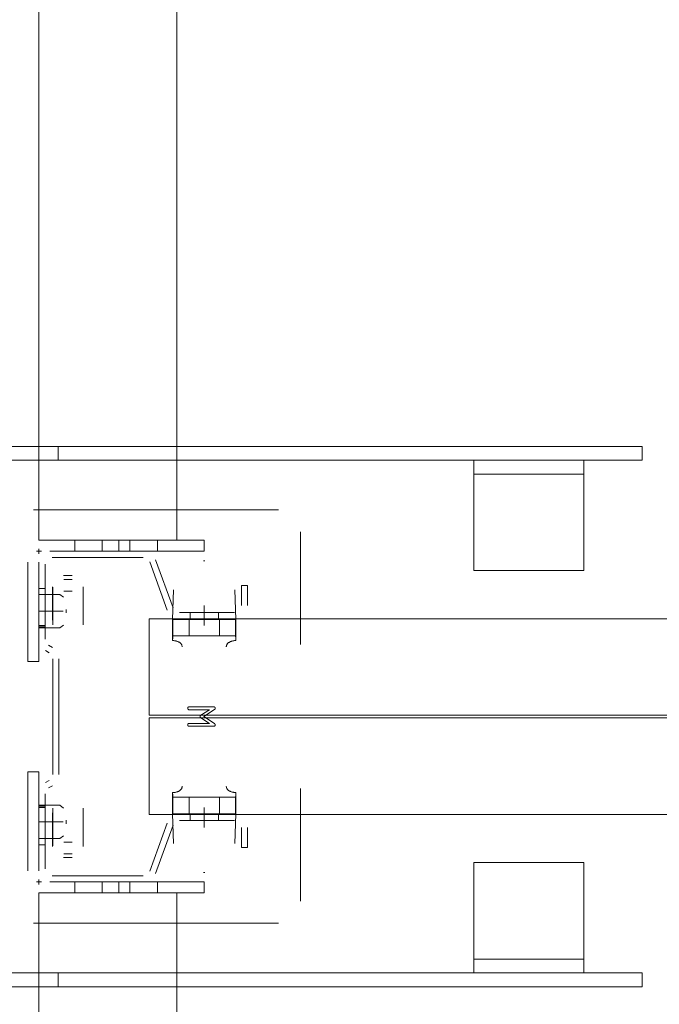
# Model space of a CAD drawing. Header units: millimetres. Extents: x -12989 to 357906, y -50379 to 30884.
# Tile 202 of 256: x 18101 to 18333, y 8487 to 8844. Entities that reach past the tile are written whole.
import ezdxf

# ---------------------------------------------------------------- set-up
doc = ezdxf.new("R2010")
doc.units = ezdxf.units.MM
doc.header["$MEASUREMENT"] = 0
doc.linetypes.add('MITTE2', pattern=[112.5, 75, -12.5, 12.5, -12.5])
doc.layers.add('Nowe_A_WYM_ZEWNETRZNE', color=7, linetype='Continuous')
for name, color, linetype, lineweight in [('Nowe_A_WYM_ZEWNETRZNE_Nr_pióra__1', 7, 'Continuous', 13), ('Nowe_A_WYM_ZEWNETRZNE_Nr_pióra__45', 7, 'Continuous', 15), ('Nowe_A_WYM_ZEWNETRZNE_Nr_pióra__85', 7, 'Continuous', 13), ('Nowe_REGAŁY_Nr_pióra__18', 9, 'Continuous', 13)]:
    doc.layers.add(name, color=color, linetype=linetype, lineweight=lineweight)
doc.styles.add('STYL_AUTOMATYCZNY_3', font='arial.ttf')
doc.dimstyles.new('STYL_AUTOMATYCZNY__1', dxfattribs={"dimtxt": 139.999998, "dimasz": 71.25, "dimexe": 0.18, "dimexo": 0.0625, "dimgap": 0, "dimtad": 1, "dimtih": 1, "dimtoh": 1, "dimdec": 0, "dimlfac": 0.1, "dimzin": 0, "dimdsep": 46, "dimtxsty": 'STYL_AUTOMATYCZNY_3', "dimblk": 'ARROWHEAD_6', "dimblk1": 'ARROWHEAD_6', "dimblk2": 'ARROWHEAD_6', "dimcen": 0.09, "dimse1": 1, "dimse2": 1, "dimclrd": 7, "dimclre": 7, "dimclrt": 7, "dimadec": 0, "dimazin": 0, "dimtfac": 1, "dimtdec": 4, "dimtmove": 0, "dimatfit": 3, "dimfxl": 0, "dimtolj": 1, "dimtzin": 0, "dimarcsym": 0})
doc.dimstyles.new('STYL_AUTOMATYCZNY__2', dxfattribs={"dimtxt": 139.999998, "dimasz": 71.25, "dimexe": 0.18, "dimexo": 0.0625, "dimgap": 0, "dimtad": 1, "dimdec": 0, "dimlfac": 0.1, "dimzin": 0, "dimdsep": 46, "dimtxsty": 'STYL_AUTOMATYCZNY_3', "dimblk": 'ARROWHEAD_6', "dimblk1": 'ARROWHEAD_6', "dimblk2": 'ARROWHEAD_6', "dimcen": 0.09, "dimse1": 1, "dimse2": 1, "dimclrd": 7, "dimclre": 7, "dimclrt": 7, "dimadec": 0, "dimazin": 0, "dimtfac": 1, "dimtdec": 4, "dimtmove": 0, "dimatfit": 3, "dimfxl": 0, "dimtolj": 1, "dimtzin": 0, "dimarcsym": 0})

# ---------------------------------------------------------------- blocks, each defined once
blk = doc.blocks.new('*D264')
at = {"layer": 'Nowe_A_WYM_ZEWNETRZNE_Nr_pióra__45', "color": 7, "linetype": 'Continuous', "lineweight": 15}
for p, q in [((5753.24, 15842.65), (5678.24, 15767.65)), ((36387.5, 15842.65), (36312.5, 15767.65))]:
    blk.add_line(p, q, dxfattribs=at)
at = {"layer": 'Nowe_A_WYM_ZEWNETRZNE_Nr_pióra__85', "color": 7, "linetype": 'Continuous', "lineweight": 13}
for p, q in [((5715.74, 15734.83), (5715.74, 15875.46)), ((36350, 15734.83), (36350, 15875.46)), ((5715.74, 15805.15), (36350, 15805.15))]:
    blk.add_line(p, q, dxfattribs=at)
at = {"layer": 'Nowe_A_WYM_ZEWNETRZNE_Nr_pióra__1', "color": 7, "lineweight": 13, "char_height": 140, "attachment_point": 7, "style": 'STYL_AUTOMATYCZNY_3'}
for s, insert in [('\\A1;{\\pql;\\fArial|b0|i0|c238|p0;\\W1.000000;3\xa0063}', (20685.85, 15833.15)), ('\\A1;{\\pql;\\fArial|b0|i0|c238|p0;\\W1.000000;15}', (36098.94, 15833.15))]:
    blk.add_mtext(s, dxfattribs=dict(at, insert=insert))
blk = doc.blocks.new('ARROWHEAD_6')
at = {"color": 0, "linetype": 'Continuous', "lineweight": 0}
for p, q in [((-0.5, -0.5), (0.5, 0.5)), ((0, 0), (-1, 0))]:
    blk.add_line(p, q, dxfattribs=at)
blk = doc.blocks.new('*D284')
at = {"layer": 'Nowe_A_WYM_ZEWNETRZNE_Nr_pióra__45', "color": 7, "linetype": 'Continuous', "lineweight": 15}
for p, q in [((5753.24, 13180.29), (5678.24, 13105.29)), ((36387.5, 13180.29), (36312.5, 13105.29))]:
    blk.add_line(p, q, dxfattribs=at)
at = {"layer": 'Nowe_A_WYM_ZEWNETRZNE_Nr_pióra__85', "color": 7, "linetype": 'Continuous', "lineweight": 13}
for p, q in [((5715.74, 13072.47), (5715.74, 13213.1)), ((36350, 13072.47), (36350, 13213.1)), ((5715.74, 13142.79), (36350, 13142.79))]:
    blk.add_line(p, q, dxfattribs=at)
at = {"layer": 'Nowe_A_WYM_ZEWNETRZNE_Nr_pióra__1', "color": 7, "lineweight": 13, "char_height": 140, "attachment_point": 7, "style": 'STYL_AUTOMATYCZNY_3'}
for s, insert in [('\\A1;{\\pql;\\fArial|b0|i0|c238|p0;\\W1.000000;3\xa0063}', (20685.85, 13170.79)), ('\\A1;{\\pql;\\fArial|b0|i0|c238|p0;\\W1.000000;15}', (36098.94, 13170.79))]:
    blk.add_mtext(s, dxfattribs=dict(at, insert=insert))
blk = doc.blocks.new('*D308')
at = {"layer": 'Nowe_A_WYM_ZEWNETRZNE_Nr_pióra__45', "color": 7, "linetype": 'Continuous', "lineweight": 15}
for p, q in [((37171.6, 187.5), (37246.6, 112.5)), ((37171.6, 37.5), (37246.6, -37.5))]:
    blk.add_line(p, q, dxfattribs=at)
at = {"layer": 'Nowe_A_WYM_ZEWNETRZNE_Nr_pióra__85', "color": 7, "linetype": 'Continuous', "lineweight": 13}
for p, q in [((37209.1, 150), (37209.1, 14850)), ((37279.42, 150), (37138.79, 150)), ((37209.1, 0), (37209.1, 150)), ((37279.42, 0), (37138.79, 0)), ((37209.1, -56.25), (37209.1, 0))]:
    blk.add_line(p, q, dxfattribs=at)
at = {"layer": 'Nowe_A_WYM_ZEWNETRZNE_Nr_pióra__1', "color": 7, "lineweight": 13, "insert": (37181.1, -251.06), "char_height": 140, "attachment_point": 7, "rotation": 90, "style": 'STYL_AUTOMATYCZNY_3'}
blk.add_mtext('\\A1;{\\pql;\\fArial|b0|i0|c238|p0;\\W1.000000;15}', dxfattribs=at)
blk = doc.blocks.new('*D310')
at = {"layer": 'Nowe_A_WYM_ZEWNETRZNE_Nr_pióra__45', "color": 7, "linetype": 'Continuous', "lineweight": 15}
for p, q in [((37171.6, 14887.5), (37246.6, 14812.5)), ((37171.6, 187.5), (37246.6, 112.5))]:
    blk.add_line(p, q, dxfattribs=at)
at = {"layer": 'Nowe_A_WYM_ZEWNETRZNE_Nr_pióra__85', "color": 7, "linetype": 'Continuous', "lineweight": 13}
for p, q in [((37209.1, 150), (37209.1, 14850)), ((37279.42, 150), (37138.79, 150)), ((37209.1, 0), (37209.1, 150))]:
    blk.add_line(p, q, dxfattribs=at)
at = {"layer": 'Nowe_A_WYM_ZEWNETRZNE_Nr_pióra__1', "color": 7, "lineweight": 13, "char_height": 140, "attachment_point": 7, "rotation": 90, "style": 'STYL_AUTOMATYCZNY_3'}
for s, insert in [('\\A1;{\\pql;\\fArial|b0|i0|c238|p0;\\W1.000000;15}', (37181.1, 14598.94)), ('\\A1;{\\pql;\\fArial|b0|i0|c238|p0;\\W1.000000;1\xa0470}', (37181.1, 7152.98))]:
    blk.add_mtext(s, dxfattribs=dict(at, insert=insert))
blk = doc.blocks.new('*D311')
at = {"layer": 'Nowe_A_WYM_ZEWNETRZNE_Nr_pióra__45', "color": 7, "linetype": 'Continuous', "lineweight": 15}
blk.add_line((37171.6, 14887.5), (37246.6, 14812.5), dxfattribs=at)
at = {"layer": 'Nowe_A_WYM_ZEWNETRZNE_Nr_pióra__85', "color": 7, "linetype": 'Continuous', "lineweight": 13}
blk.add_line((37209.1, 150), (37209.1, 14850), dxfattribs=at)
blk = doc.blocks.new('*D312')
at = {"layer": 'Nowe_A_WYM_ZEWNETRZNE_Nr_pióra__45', "color": 7, "linetype": 'Continuous', "lineweight": 15}
for p, q in [((37246.6, 14962.5), (37171.6, 15037.5)), ((37171.6, 14887.5), (37246.6, 14812.5))]:
    blk.add_line(p, q, dxfattribs=at)
at = {"layer": 'Nowe_A_WYM_ZEWNETRZNE_Nr_pióra__85', "color": 7, "linetype": 'Continuous', "lineweight": 13}
for p, q in [((37209.1, 15000), (37209.1, 15056.25)), ((37279.42, 15000), (37138.79, 15000)), ((37209.1, 14850), (37209.1, 15000)), ((37279.42, 14850), (37138.79, 14850)), ((37209.1, 150), (37209.1, 14850))]:
    blk.add_line(p, q, dxfattribs=at)

msp = doc.modelspace()

# ---------------------------------------------------------------- linework, layer by layer
at = {"layer": 'Nowe_REGAŁY_Nr_pióra__18', "color": 9, "linetype": 'Continuous', "lineweight": 13}
for p, q in [((18108, 8654.99), (18108, 11346.99)), ((18158, 8654.99), (18158, 11346.99)), ((18061, 8688.99), (18327.02, 8688.99)), ((18115.02, 8688.99), (18115.02, 8683.99)), ((18327.02, 8683.99), (18327.02, 8688.99)), ((18061, 8683.99), (18327.02, 8683.99)), ((18265.82, 8681.99), (18265.82, 8683.99)), ((18265.82, 8681.99), (18265.82, 8678.99)), ((18305.82, 8683.99), (18305.82, 8681.99)), ((18305.82, 8678.99), (18305.82, 8681.99)), ((18305.82, 8678.99), (18265.82, 8678.99)), ((18265.82, 8672.99), (18265.82, 8678.99)), ((18305.82, 8678.99), (18305.82, 8672.99)), ((18265.82, 8646.99), (18265.82, 8672.99)), ((18305.82, 8672.99), (18305.82, 8646.99)), ((18195, 8665.99), (18106, 8665.99)), ((18195, 8665.99), (18106, 8665.99)), ((18203, 8617.14), (18203, 8657.99)), ((18203, 8617.14), (18203, 8657.99)), ((18108, 8654.99), (18168, 8654.99)), ((18121, 8650.99), (18121, 8654.99)), ((18131, 8650.99), (18131, 8654.99)), ((18137, 8650.99), (18137, 8654.99)), ((18141, 8650.99), (18141, 8654.99)), ((18151, 8650.99), (18151, 8654.99)), ((18168, 8650.99), (18168, 8654.99)), ((18107.1, 8650.99), (18108.9, 8650.99)), ((18107.1, 8650.99), (18108.9, 8650.99)), ((18108, 8650.09), (18108, 8651.89)), ((18108, 8650.09), (18108, 8651.89)), ((18168, 8650.99), (18112, 8650.99)), ((18145.87, 8650.99), (18112.75, 8650.99)), ((18145.87, 8650.99), (18112.75, 8650.99)), ((18112.75, 8648.74), (18145.87, 8648.74)), ((18112.75, 8648.74), (18145.87, 8648.74)), ((18104, 8610.99), (18104, 8646.99)), ((18108, 8646.99), (18108, 8610.99)), ((18108, 8646.24), (18108, 8619.03)), ((18108, 8646.24), (18108, 8619.03)), ((18110.25, 8619.03), (18110.25, 8646.24)), ((18110.25, 8619.03), (18110.25, 8646.24)), ((18148.22, 8647.09), (18154.59, 8629.61)), ((18148.22, 8647.09), (18154.59, 8629.61)), ((18156.7, 8630.38), (18150.34, 8647.86)), ((18156.7, 8630.38), (18150.34, 8647.86)), ((18168.23, 8647.54), (18167.77, 8647.54)), ((18168.23, 8647.54), (18167.77, 8647.54)), ((18265.82, 8646.99), (18265.82, 8643.99)), ((18305.82, 8643.99), (18305.82, 8646.99)), ((18120.1, 8642.11), (18116.9, 8642.11)), ((18120.1, 8642.11), (18116.9, 8642.11)), ((18305.82, 8643.99), (18265.82, 8643.99)), ((18112.9, 8638.11), (18112.9, 8625.91)), ((18112.9, 8638.11), (18112.9, 8625.91)), ((18113, 8633.67), (18113, 8637.91)), ((18113, 8633.67), (18113, 8637.91)), ((18120, 8640.74), (18117, 8640.74)), ((18120, 8640.74), (18117, 8640.74)), ((18124, 8637.91), (18124, 8633.67)), ((18124, 8637.91), (18124, 8633.67)), ((18124.1, 8625.91), (18124.1, 8638.11)), ((18124.1, 8625.91), (18124.1, 8638.11)), ((18181.5, 8638.49), (18181.5, 8631.24)), ((18183.75, 8638.49), (18181.5, 8638.49)), ((18181.5, 8638.49), (18181.5, 8631.24)), ((18183.75, 8638.49), (18181.5, 8638.49)), ((18183.75, 8631.24), (18183.75, 8638.49)), ((18183.75, 8631.24), (18183.75, 8638.49)), ((18110.25, 8637.49), (18108, 8637.49)), ((18110.25, 8637.49), (18108, 8637.49)), ((18108, 8635.29), (18115.55, 8635.29)), ((18116.92, 8634.3), (18115.55, 8635.29)), ((18120, 8636.5), (18117, 8636.5)), ((18120, 8636.5), (18117, 8636.5)), ((18156.88, 8637.02), (18156.5, 8626.25)), ((18156.88, 8637.02), (18156.5, 8626.25)), ((18179.5, 8626.25), (18179.12, 8637.02)), ((18179.5, 8626.25), (18179.12, 8637.02)), ((18113, 8633.67), (18113, 8627.09)), ((18113, 8633.67), (18113, 8627.09)), ((18124, 8627.09), (18124, 8633.67)), ((18124, 8627.09), (18124, 8633.67)), ((18107.97, 8629.24), (18116.82, 8629.24)), ((18117.87, 8629.88), (18117.87, 8628.6)), ((18179, 8628.74), (18159.05, 8628.74)), ((18179, 8628.74), (18159.05, 8628.74)), ((18162.85, 8626.49), (18162.85, 8628.74)), ((18162.85, 8626.49), (18162.85, 8628.74)), ((18173.15, 8626.49), (18173.15, 8628.74)), ((18173.15, 8626.49), (18173.15, 8628.74)), ((18108, 8623.99), (18110.25, 8623.99)), ((18108, 8623.99), (18110.25, 8623.99)), ((18112.9, 8625.91), (18112.99, 8625.91)), ((18112.9, 8625.91), (18112.99, 8625.91)), ((18112.99, 8625.91), (18112.99, 8624.25)), ((18112.99, 8625.91), (18112.99, 8624.25)), ((18112.99, 8624.25), (18113, 8624.25)), ((18112.99, 8624.25), (18113, 8624.25)), ((18113, 8624.26), (18113, 8627.09)), ((18113, 8624.26), (18113, 8627.09)), ((18115.55, 8623.19), (18116.92, 8624.18)), ((18124, 8624.26), (18124, 8627.09)), ((18124, 8624.26), (18124, 8627.09)), ((18124, 8624.26), (18124, 8624.25)), ((18124, 8624.26), (18124, 8624.25)), ((18124, 8624.25), (18124.01, 8624.25)), ((18124, 8624.25), (18124.01, 8624.25)), ((18124.01, 8624.25), (18124.01, 8625.91)), ((18124.01, 8625.91), (18124.1, 8625.91)), ((18124.01, 8624.25), (18124.01, 8625.91)), ((18124.01, 8625.91), (18124.1, 8625.91)), ((18156.5, 8626.25), (18156.49, 8626.25)), ((18156.49, 8626.25), (18156.49, 8619.75)), ((18156.5, 8626.25), (18156.49, 8626.25)), ((18156.49, 8626.25), (18156.49, 8619.75)), ((18156.64, 8626.25), (18156.64, 8620.45)), ((18156.64, 8626.25), (18157.05, 8626.25)), ((18156.64, 8626.25), (18156.64, 8620.45)), ((18156.64, 8626.25), (18157.05, 8626.25)), ((18167.94, 8626.25), (18157.05, 8626.25)), ((18167.94, 8626.25), (18157.05, 8626.25)), ((18159.05, 8626.49), (18179, 8626.49)), ((18159.05, 8626.49), (18179, 8626.49)), ((18162.5, 8626.25), (18162.5, 8620.25)), ((18162.5, 8626.25), (18162.5, 8620.25)), ((18167.94, 8626.25), (18168.06, 8626.25)), ((18167.94, 8626.25), (18168.06, 8626.25)), ((18178.95, 8626.25), (18168.06, 8626.25)), ((18178.95, 8626.25), (18168.06, 8626.25)), ((18173.5, 8626.25), (18173.5, 8620.25)), ((18173.5, 8626.25), (18173.5, 8620.25)), ((18178.95, 8626.25), (18179.36, 8626.25)), ((18178.95, 8626.25), (18179.36, 8626.25)), ((18179.36, 8620.45), (18179.36, 8626.25)), ((18179.36, 8620.45), (18179.36, 8626.25)), ((18179.51, 8626.25), (18179.5, 8626.25)), ((18179.51, 8626.25), (18179.5, 8626.25)), ((18179.51, 8619.74), (18179.51, 8626.25)), ((18179.51, 8619.74), (18179.51, 8626.25)), ((18108, 8623.49), (18110.25, 8623.49)), ((18108, 8623.49), (18110.25, 8623.49)), ((18108, 8623.19), (18115.55, 8623.19)), ((18156.53, 8618.56), (18156.53, 8622.02)), ((18156.53, 8618.56), (18156.53, 8622.02)), ((18156.64, 8620.25), (18157.05, 8620.25)), ((18156.64, 8620.25), (18157.05, 8620.25)), ((18157.05, 8620.25), (18167.94, 8620.25)), ((18157.05, 8620.25), (18167.94, 8620.25)), ((18167.94, 8620.25), (18168.06, 8620.25)), ((18167.94, 8620.25), (18168.06, 8620.25)), ((18168.06, 8620.25), (18178.95, 8620.25)), ((18168.06, 8620.25), (18178.95, 8620.25)), ((18178.95, 8620.25), (18179.36, 8620.25)), ((18178.95, 8620.25), (18179.36, 8620.25)), ((18179.47, 8622.01), (18179.47, 8618.55)), ((18179.47, 8622.01), (18179.47, 8618.55)), ((18112.88, 8616.07), (18111.5, 8616.87)), ((18112.88, 8616.07), (18111.5, 8616.87)), ((18110.38, 8614.92), (18111.75, 8614.12)), ((18110.38, 8614.92), (18111.75, 8614.12)), ((18104, 8610.99), (18108, 8610.99)), ((18113, 8611.96), (18113, 8570.02)), ((18113, 8611.96), (18113, 8570.02)), ((18115.25, 8570.02), (18115.25, 8611.96)), ((18115.25, 8570.02), (18115.25, 8611.96)), ((18171.5, 8594.49), (18162.5, 8594.49)), ((18171.5, 8594.49), (18162.5, 8594.49)), ((18162.5, 8593.48), (18169.86, 8593.48)), ((18162.5, 8593.48), (18169.86, 8593.48)), ((18169.86, 8593.48), (18166.81, 8591.45)), ((18169.86, 8593.48), (18166.81, 8591.45)), ((18167.91, 8590.99), (18171.78, 8593.56)), ((18167.91, 8590.99), (18171.78, 8593.56)), ((18169.86, 8588.49), (18162.5, 8588.49)), ((18169.86, 8588.49), (18162.5, 8588.49)), ((18166.81, 8590.52), (18169.86, 8588.49)), ((18166.81, 8590.52), (18169.86, 8588.49)), ((18171.75, 8588.43), (18167.91, 8590.99)), ((18171.75, 8588.43), (18167.91, 8590.99)), ((18162.5, 8587.49), (18171.5, 8587.49)), ((18162.5, 8587.49), (18171.5, 8587.49)), ((18104, 8570.99), (18108, 8570.99)), ((18104, 8570.99), (18104, 8534.99)), ((18108, 8534.99), (18108, 8570.99)), ((18111.75, 8567.85), (18110.38, 8567.06)), ((18111.75, 8567.85), (18110.38, 8567.06)), ((18108, 8562.95), (18108, 8535.74)), ((18108, 8562.95), (18108, 8535.74)), ((18110.25, 8535.74), (18110.25, 8562.95)), ((18110.25, 8535.74), (18110.25, 8562.95)), ((18111.5, 8565.11), (18112.88, 8565.91)), ((18111.5, 8565.11), (18112.88, 8565.91)), ((18156.53, 8559.96), (18156.53, 8563.42)), ((18156.53, 8559.96), (18156.53, 8563.42)), ((18203, 8523.99), (18203, 8564.84)), ((18203, 8523.99), (18203, 8564.84)), ((18156.49, 8562.23), (18156.49, 8555.73)), ((18156.49, 8562.23), (18156.49, 8555.73)), ((18156.64, 8561.73), (18157.05, 8561.73)), ((18156.64, 8561.73), (18157.05, 8561.73)), ((18156.64, 8561.53), (18156.64, 8555.73)), ((18156.64, 8561.53), (18156.64, 8555.73)), ((18167.94, 8561.73), (18157.05, 8561.73)), ((18167.94, 8561.73), (18157.05, 8561.73)), ((18162.5, 8555.73), (18162.5, 8561.73)), ((18162.5, 8555.73), (18162.5, 8561.73)), ((18167.94, 8561.73), (18168.06, 8561.73)), ((18167.94, 8561.73), (18168.06, 8561.73)), ((18178.95, 8561.73), (18168.06, 8561.73)), ((18178.95, 8561.73), (18168.06, 8561.73)), ((18173.5, 8555.73), (18173.5, 8561.73)), ((18173.5, 8555.73), (18173.5, 8561.73)), ((18178.95, 8561.73), (18179.36, 8561.73)), ((18178.95, 8561.73), (18179.36, 8561.73)), ((18179.36, 8561.73), (18179.36, 8555.73)), ((18179.36, 8561.73), (18179.36, 8555.73)), ((18179.51, 8555.73), (18179.51, 8562.24)), ((18179.51, 8555.73), (18179.51, 8562.24)), ((18108, 8558.79), (18115.55, 8558.79)), ((18110.25, 8558.49), (18108, 8558.49)), ((18110.25, 8558.49), (18108, 8558.49)), ((18110.25, 8557.99), (18108, 8557.99)), ((18110.25, 8557.99), (18108, 8557.99)), ((18112.99, 8556.06), (18112.9, 8556.06)), ((18112.9, 8556.06), (18112.9, 8543.86)), ((18112.99, 8556.06), (18112.9, 8556.06)), ((18112.9, 8556.06), (18112.9, 8543.86)), ((18112.99, 8557.73), (18112.99, 8556.06)), ((18113, 8557.73), (18112.99, 8557.73)), ((18112.99, 8557.73), (18112.99, 8556.06)), ((18113, 8557.73), (18112.99, 8557.73)), ((18113, 8557.72), (18113, 8557.73)), ((18113, 8557.72), (18113, 8557.73)), ((18113, 8557.72), (18113, 8554.89)), ((18113, 8557.72), (18113, 8554.89)), ((18115.55, 8558.79), (18116.92, 8557.8)), ((18124.01, 8557.73), (18124, 8557.73)), ((18124, 8557.73), (18124, 8557.72)), ((18124.01, 8557.73), (18124, 8557.73)), ((18124, 8557.73), (18124, 8557.72)), ((18124, 8557.72), (18124, 8554.89)), ((18124, 8557.72), (18124, 8554.89)), ((18124.01, 8556.06), (18124.01, 8557.73)), ((18124.01, 8556.06), (18124.01, 8557.73)), ((18124.1, 8556.06), (18124.01, 8556.06)), ((18124.1, 8556.06), (18124.01, 8556.06)), ((18124.1, 8543.86), (18124.1, 8556.06)), ((18124.1, 8543.86), (18124.1, 8556.06)), ((18156.49, 8555.73), (18156.5, 8555.73)), ((18156.49, 8555.73), (18156.5, 8555.73)), ((18156.5, 8555.73), (18156.88, 8544.96)), ((18156.5, 8555.73), (18156.88, 8544.96)), ((18156.64, 8555.73), (18157.05, 8555.73)), ((18156.64, 8555.73), (18157.05, 8555.73)), ((18157.05, 8555.73), (18167.94, 8555.73)), ((18157.05, 8555.73), (18167.94, 8555.73)), ((18167.94, 8555.73), (18168.06, 8555.73)), ((18167.94, 8555.73), (18168.06, 8555.73)), ((18168.06, 8555.73), (18178.95, 8555.73)), ((18168.06, 8555.73), (18178.95, 8555.73)), ((18178.95, 8555.73), (18179.36, 8555.73)), ((18178.95, 8555.73), (18179.36, 8555.73)), ((18179.12, 8544.96), (18179.5, 8555.73)), ((18179.12, 8544.96), (18179.5, 8555.73)), ((18179.5, 8555.73), (18179.51, 8555.73)), ((18179.5, 8555.73), (18179.51, 8555.73)), ((18107.97, 8552.74), (18116.82, 8552.74)), ((18113, 8548.31), (18113, 8554.89)), ((18113, 8548.31), (18113, 8554.89)), ((18117.87, 8552.1), (18117.87, 8553.38)), ((18124, 8554.89), (18124, 8548.31)), ((18124, 8554.89), (18124, 8548.31)), ((18154.59, 8552.36), (18148.22, 8534.88)), ((18154.59, 8552.36), (18148.22, 8534.88)), ((18179, 8555.49), (18159.05, 8555.49)), ((18179, 8555.49), (18159.05, 8555.49)), ((18159.05, 8553.24), (18179, 8553.24)), ((18159.05, 8553.24), (18179, 8553.24)), ((18162.85, 8553.24), (18162.85, 8555.49)), ((18162.85, 8553.24), (18162.85, 8555.49)), ((18173.15, 8553.24), (18173.15, 8555.49)), ((18173.15, 8553.24), (18173.15, 8555.49)), ((18150.34, 8534.11), (18156.7, 8551.59)), ((18150.34, 8534.11), (18156.7, 8551.59)), ((18181.5, 8550.74), (18181.5, 8543.49)), ((18181.5, 8550.74), (18181.5, 8543.49)), ((18183.75, 8543.49), (18183.75, 8550.74)), ((18183.75, 8543.49), (18183.75, 8550.74)), ((18108, 8546.69), (18115.55, 8546.69)), ((18113, 8544.06), (18113, 8548.31)), ((18113, 8544.06), (18113, 8548.31)), ((18116.92, 8547.68), (18115.55, 8546.69)), ((18120, 8545.48), (18117, 8545.48)), ((18120, 8545.48), (18117, 8545.48)), ((18124, 8548.31), (18124, 8544.06)), ((18124, 8548.31), (18124, 8544.06)), ((18108, 8544.49), (18110.25, 8544.49)), ((18108, 8544.49), (18110.25, 8544.49)), ((18181.5, 8543.49), (18183.75, 8543.49)), ((18181.5, 8543.49), (18183.75, 8543.49)), ((18116.9, 8539.86), (18120.1, 8539.86)), ((18116.9, 8539.86), (18120.1, 8539.86)), ((18120, 8541.24), (18117, 8541.24)), ((18120, 8541.24), (18117, 8541.24)), ((18265.82, 8537.99), (18265.82, 8534.99)), ((18265.82, 8537.99), (18305.82, 8537.99)), ((18305.82, 8534.99), (18305.82, 8537.99)), ((18167.77, 8534.44), (18168.23, 8534.44)), ((18167.77, 8534.44), (18168.23, 8534.44)), ((18265.82, 8508.99), (18265.82, 8534.99)), ((18305.82, 8534.99), (18305.82, 8508.99)), ((18107.1, 8530.99), (18108.9, 8530.99)), ((18107.1, 8530.99), (18108.9, 8530.99)), ((18108, 8530.09), (18108, 8531.89)), ((18108, 8530.09), (18108, 8531.89)), ((18168, 8530.99), (18112, 8530.99)), ((18145.87, 8533.24), (18112.75, 8533.24)), ((18145.87, 8533.24), (18112.75, 8533.24)), ((18112.75, 8530.99), (18145.87, 8530.99)), ((18112.75, 8530.99), (18145.87, 8530.99)), ((18121, 8530.99), (18121, 8526.99)), ((18131, 8530.99), (18131, 8526.99)), ((18137, 8530.99), (18137, 8526.99)), ((18141, 8530.99), (18141, 8526.99)), ((18151, 8530.99), (18151, 8526.99)), ((18168, 8530.99), (18168, 8526.99)), ((18108, 8526.99), (18168, 8526.99)), ((18108, 5834.99), (18108, 8526.99)), ((18158, 5834.99), (18158, 8526.99)), ((18106, 8515.99), (18195, 8515.99)), ((18106, 8515.99), (18195, 8515.99)), ((18265.82, 8502.99), (18265.82, 8508.99)), ((18305.82, 8508.99), (18305.82, 8502.99)), ((18265.82, 8502.99), (18265.82, 8499.99)), ((18265.82, 8502.99), (18305.82, 8502.99)), ((18305.82, 8499.99), (18305.82, 8502.99)), ((18265.82, 8497.99), (18265.82, 8499.99)), ((18305.82, 8499.99), (18305.82, 8497.99)), ((18327.02, 8497.99), (18061, 8497.99)), ((18115.02, 8497.99), (18115.02, 8492.99)), ((18327.02, 8497.99), (18327.02, 8492.99)), ((18061, 8492.99), (18327.02, 8492.99))]:
    msp.add_line(p, q, dxfattribs=at)
at = {"layer": 'Nowe_REGAŁY_Nr_pióra__18', "color": 9, "linetype": 'MITTE2', "lineweight": 13}
for p, q in [((18168, 8623.99), (18168, 8631.24)), ((18168, 8623.99), (18168, 8631.24)), ((18168, 8550.74), (18168, 8557.99)), ((18168, 8550.74), (18168, 8557.99))]:
    msp.add_line(p, q, dxfattribs=at)
at = {"layer": 'Nowe_REGAŁY_Nr_pióra__18', "color": 9, "linetype": 'Continuous', "lineweight": 13}
for points in [[(19168, 8591.49), (19168, 8626.49), (18148, 8626.49), (18148, 8591.49)], [(19168, 8591.49), (19168, 8626.49), (18148, 8626.49), (18148, 8591.49)], [(19168, 8555.49), (19168, 8590.49), (18148, 8590.49), (18148, 8555.49)], [(19168, 8555.49), (19168, 8590.49), (18148, 8590.49), (18148, 8555.49)]]:
    msp.add_lwpolyline(points, close=True, dxfattribs=at)
at = {"layer": 'Nowe_REGAŁY_Nr_pióra__18', "color": 9, "linetype": 'Continuous', "lineweight": 13, "flags": 128}
for points in [[(18156.64, 8626.25), (18156.63, 8626.22), (18156.62, 8626.18), (18156.62, 8626.12), (18156.61, 8626.05), (18156.61, 8625.97), (18156.6, 8625.86), (18156.6, 8625.75), (18156.59, 8625.61), (18156.58, 8625.47), (18156.58, 8625.31), (18156.57, 8625.13), (18156.57, 8624.94), (18156.57, 8624.74), (18156.56, 8624.52), (18156.56, 8624.29), (18156.55, 8624.05), (18156.55, 8623.79), (18156.54, 8623.52), (18156.54, 8623.24), (18156.54, 8622.96), (18156.53, 8622.65), (18156.53, 8622.34), (18156.53, 8622.02)], [(18156.64, 8626.25), (18156.63, 8626.22), (18156.62, 8626.18), (18156.62, 8626.12), (18156.61, 8626.05), (18156.61, 8625.97), (18156.6, 8625.86), (18156.6, 8625.75), (18156.59, 8625.61), (18156.58, 8625.47), (18156.58, 8625.31), (18156.57, 8625.13), (18156.57, 8624.94), (18156.57, 8624.74), (18156.56, 8624.52), (18156.56, 8624.29), (18156.55, 8624.05), (18156.55, 8623.79), (18156.54, 8623.52), (18156.54, 8623.24), (18156.54, 8622.96), (18156.53, 8622.65), (18156.53, 8622.34), (18156.53, 8622.02)], [(18179.36, 8626.25), (18179.37, 8626.22), (18179.38, 8626.18), (18179.38, 8626.12), (18179.39, 8626.05), (18179.39, 8625.96), (18179.4, 8625.86), (18179.41, 8625.74), (18179.41, 8625.61), (18179.42, 8625.46), (18179.42, 8625.3), (18179.43, 8625.13), (18179.43, 8624.94), (18179.43, 8624.73), (18179.44, 8624.51), (18179.44, 8624.28), (18179.45, 8624.04), (18179.45, 8623.78), (18179.46, 8623.51), (18179.46, 8623.23), (18179.46, 8622.94), (18179.47, 8622.64), (18179.47, 8622.33), (18179.47, 8622.01)], [(18179.36, 8626.25), (18179.37, 8626.22), (18179.38, 8626.18), (18179.38, 8626.12), (18179.39, 8626.05), (18179.39, 8625.96), (18179.4, 8625.86), (18179.41, 8625.74), (18179.41, 8625.61), (18179.42, 8625.46), (18179.42, 8625.3), (18179.43, 8625.13), (18179.43, 8624.94), (18179.43, 8624.73), (18179.44, 8624.51), (18179.44, 8624.28), (18179.45, 8624.04), (18179.45, 8623.78), (18179.46, 8623.51), (18179.46, 8623.23), (18179.46, 8622.94), (18179.47, 8622.64), (18179.47, 8622.33), (18179.47, 8622.01)], [(18156.53, 8618.56), (18156.53, 8618.69), (18156.53, 8618.81), (18156.54, 8618.93), (18156.54, 8619.05), (18156.54, 8619.16), (18156.55, 8619.27), (18156.55, 8619.37), (18156.56, 8619.47), (18156.56, 8619.56), (18156.57, 8619.64), (18156.57, 8619.73), (18156.57, 8619.8), (18156.58, 8619.87), (18156.58, 8619.94), (18156.59, 8620), (18156.6, 8620.05), (18156.6, 8620.1), (18156.61, 8620.14), (18156.61, 8620.17), (18156.62, 8620.2), (18156.62, 8620.22), (18156.63, 8620.24), (18156.63, 8620.25)], [(18156.53, 8618.56), (18156.53, 8618.69), (18156.53, 8618.81), (18156.54, 8618.93), (18156.54, 8619.05), (18156.54, 8619.16), (18156.55, 8619.27), (18156.55, 8619.37), (18156.56, 8619.47), (18156.56, 8619.56), (18156.57, 8619.64), (18156.57, 8619.73), (18156.57, 8619.8), (18156.58, 8619.87), (18156.58, 8619.94), (18156.59, 8620), (18156.6, 8620.05), (18156.6, 8620.1), (18156.61, 8620.14), (18156.61, 8620.17), (18156.62, 8620.2), (18156.62, 8620.22), (18156.63, 8620.24), (18156.63, 8620.25)], [(18179.47, 8618.55), (18179.47, 8618.68), (18179.47, 8618.81), (18179.46, 8618.93), (18179.46, 8619.04), (18179.46, 8619.16), (18179.45, 8619.26), (18179.45, 8619.36), (18179.44, 8619.46), (18179.44, 8619.55), (18179.43, 8619.64), (18179.43, 8619.72), (18179.43, 8619.8), (18179.42, 8619.87), (18179.42, 8619.94), (18179.41, 8619.99), (18179.41, 8620.05), (18179.4, 8620.09), (18179.39, 8620.14), (18179.39, 8620.17), (18179.38, 8620.2), (18179.38, 8620.22), (18179.37, 8620.24), (18179.37, 8620.25)], [(18179.47, 8618.55), (18179.47, 8618.68), (18179.47, 8618.81), (18179.46, 8618.93), (18179.46, 8619.04), (18179.46, 8619.16), (18179.45, 8619.26), (18179.45, 8619.36), (18179.44, 8619.46), (18179.44, 8619.55), (18179.43, 8619.64), (18179.43, 8619.72), (18179.43, 8619.8), (18179.42, 8619.87), (18179.42, 8619.94), (18179.41, 8619.99), (18179.41, 8620.05), (18179.4, 8620.09), (18179.39, 8620.14), (18179.39, 8620.17), (18179.38, 8620.2), (18179.38, 8620.22), (18179.37, 8620.24), (18179.37, 8620.25)], [(18160, 8616.25), (18159.99, 8616.41), (18159.97, 8616.57), (18159.93, 8616.73), (18159.88, 8616.88), (18159.82, 8617.03), (18159.74, 8617.18), (18159.64, 8617.32), (18159.54, 8617.46), (18159.42, 8617.59), (18159.28, 8617.71), (18159.14, 8617.82), (18158.98, 8617.93), (18158.82, 8618.03), (18158.64, 8618.12), (18158.46, 8618.2), (18158.26, 8618.28), (18158.06, 8618.34), (18157.86, 8618.4), (18157.64, 8618.45), (18157.43, 8618.49), (18157.21, 8618.52), (18156.98, 8618.54), (18156.75, 8618.55), (18156.53, 8618.56)], [(18160, 8616.25), (18159.99, 8616.41), (18159.97, 8616.57), (18159.93, 8616.73), (18159.88, 8616.88), (18159.82, 8617.03), (18159.74, 8617.18), (18159.64, 8617.32), (18159.54, 8617.46), (18159.42, 8617.59), (18159.28, 8617.71), (18159.14, 8617.82), (18158.98, 8617.93), (18158.82, 8618.03), (18158.64, 8618.12), (18158.46, 8618.2), (18158.26, 8618.28), (18158.06, 8618.34), (18157.86, 8618.4), (18157.64, 8618.45), (18157.43, 8618.49), (18157.21, 8618.52), (18156.98, 8618.54), (18156.75, 8618.55), (18156.53, 8618.56)], [(18179.47, 8618.55), (18179.25, 8618.55), (18179.02, 8618.53), (18178.8, 8618.51), (18178.58, 8618.48), (18178.36, 8618.44), (18178.15, 8618.39), (18177.94, 8618.33), (18177.74, 8618.27), (18177.55, 8618.2), (18177.37, 8618.11), (18177.19, 8618.02), (18177.03, 8617.92), (18176.87, 8617.82), (18176.73, 8617.7), (18176.6, 8617.58), (18176.48, 8617.45), (18176.37, 8617.32), (18176.28, 8617.18), (18176.2, 8617.03), (18176.13, 8616.88), (18176.08, 8616.72), (18176.04, 8616.57), (18176.02, 8616.41), (18176.01, 8616.25)], [(18179.47, 8618.55), (18179.25, 8618.55), (18179.02, 8618.53), (18178.8, 8618.51), (18178.58, 8618.48), (18178.36, 8618.44), (18178.15, 8618.39), (18177.94, 8618.33), (18177.74, 8618.27), (18177.55, 8618.2), (18177.37, 8618.11), (18177.19, 8618.02), (18177.03, 8617.92), (18176.87, 8617.82), (18176.73, 8617.7), (18176.6, 8617.58), (18176.48, 8617.45), (18176.37, 8617.32), (18176.28, 8617.18), (18176.2, 8617.03), (18176.13, 8616.88), (18176.08, 8616.72), (18176.04, 8616.57), (18176.02, 8616.41), (18176.01, 8616.25)], [(18162.5, 8594.49), (18162.46, 8594.49), (18162.42, 8594.48), (18162.38, 8594.48), (18162.35, 8594.47), (18162.31, 8594.46), (18162.28, 8594.46), (18162.25, 8594.44), (18162.22, 8594.43), (18162.2, 8594.42), (18162.17, 8594.4), (18162.15, 8594.38), (18162.13, 8594.36), (18162.11, 8594.34), (18162.09, 8594.32), (18162.07, 8594.29), (18162.06, 8594.26), (18162.04, 8594.24), (18162.03, 8594.2), (18162.02, 8594.17), (18162.01, 8594.14), (18162.01, 8594.1), (18162, 8594.07), (18162, 8594.03), (18162, 8593.99)], [(18162.5, 8594.49), (18162.46, 8594.49), (18162.42, 8594.48), (18162.38, 8594.48), (18162.35, 8594.47), (18162.31, 8594.46), (18162.28, 8594.46), (18162.25, 8594.44), (18162.22, 8594.43), (18162.2, 8594.42), (18162.17, 8594.4), (18162.15, 8594.38), (18162.13, 8594.36), (18162.11, 8594.34), (18162.09, 8594.32), (18162.07, 8594.29), (18162.06, 8594.26), (18162.04, 8594.24), (18162.03, 8594.2), (18162.02, 8594.17), (18162.01, 8594.14), (18162.01, 8594.1), (18162, 8594.07), (18162, 8594.03), (18162, 8593.99)], [(18162, 8593.99), (18162, 8593.94), (18162, 8593.91), (18162.01, 8593.87), (18162.01, 8593.83), (18162.02, 8593.8), (18162.03, 8593.77), (18162.04, 8593.74), (18162.06, 8593.71), (18162.07, 8593.68), (18162.09, 8593.66), (18162.11, 8593.63), (18162.13, 8593.61), (18162.15, 8593.59), (18162.17, 8593.57), (18162.2, 8593.56), (18162.22, 8593.54), (18162.25, 8593.53), (18162.28, 8593.52), (18162.31, 8593.51), (18162.35, 8593.5), (18162.38, 8593.49), (18162.42, 8593.49), (18162.46, 8593.49), (18162.5, 8593.48)], [(18162, 8593.99), (18162, 8593.94), (18162, 8593.91), (18162.01, 8593.87), (18162.01, 8593.83), (18162.02, 8593.8), (18162.03, 8593.77), (18162.04, 8593.74), (18162.06, 8593.71), (18162.07, 8593.68), (18162.09, 8593.66), (18162.11, 8593.63), (18162.13, 8593.61), (18162.15, 8593.59), (18162.17, 8593.57), (18162.2, 8593.56), (18162.22, 8593.54), (18162.25, 8593.53), (18162.28, 8593.52), (18162.31, 8593.51), (18162.35, 8593.5), (18162.38, 8593.49), (18162.42, 8593.49), (18162.46, 8593.49), (18162.5, 8593.48)], [(18166.81, 8591.45), (18166.78, 8591.44), (18166.76, 8591.42), (18166.73, 8591.4), (18166.71, 8591.38), (18166.69, 8591.37), (18166.67, 8591.35), (18166.65, 8591.33), (18166.64, 8591.31), (18166.62, 8591.29), (18166.6, 8591.27), (18166.59, 8591.25), (18166.58, 8591.24), (18166.56, 8591.22), (18166.55, 8591.2), (18166.54, 8591.18), (18166.53, 8591.16), (18166.53, 8591.14), (18166.52, 8591.12), (18166.51, 8591.1), (18166.51, 8591.07), (18166.5, 8591.05), (18166.5, 8591.03), (18166.5, 8591.01), (18166.5, 8590.99)], [(18166.81, 8591.45), (18166.78, 8591.44), (18166.76, 8591.42), (18166.73, 8591.4), (18166.71, 8591.38), (18166.69, 8591.37), (18166.67, 8591.35), (18166.65, 8591.33), (18166.64, 8591.31), (18166.62, 8591.29), (18166.6, 8591.27), (18166.59, 8591.25), (18166.58, 8591.24), (18166.56, 8591.22), (18166.55, 8591.2), (18166.54, 8591.18), (18166.53, 8591.16), (18166.53, 8591.14), (18166.52, 8591.12), (18166.51, 8591.1), (18166.51, 8591.07), (18166.5, 8591.05), (18166.5, 8591.03), (18166.5, 8591.01), (18166.5, 8590.99)], [(18172, 8593.99), (18172, 8594.03), (18172, 8594.07), (18171.99, 8594.1), (18171.99, 8594.14), (18171.98, 8594.17), (18171.97, 8594.2), (18171.96, 8594.24), (18171.94, 8594.26), (18171.93, 8594.29), (18171.91, 8594.32), (18171.89, 8594.34), (18171.87, 8594.36), (18171.85, 8594.38), (18171.83, 8594.4), (18171.8, 8594.42), (18171.78, 8594.43), (18171.75, 8594.44), (18171.72, 8594.46), (18171.69, 8594.46), (18171.65, 8594.47), (18171.62, 8594.48), (18171.58, 8594.48), (18171.54, 8594.49), (18171.5, 8594.49)], [(18172, 8593.99), (18172, 8594.03), (18172, 8594.07), (18171.99, 8594.1), (18171.99, 8594.14), (18171.98, 8594.17), (18171.97, 8594.2), (18171.96, 8594.24), (18171.94, 8594.26), (18171.93, 8594.29), (18171.91, 8594.32), (18171.89, 8594.34), (18171.87, 8594.36), (18171.85, 8594.38), (18171.83, 8594.4), (18171.8, 8594.42), (18171.78, 8594.43), (18171.75, 8594.44), (18171.72, 8594.46), (18171.69, 8594.46), (18171.65, 8594.47), (18171.62, 8594.48), (18171.58, 8594.48), (18171.54, 8594.49), (18171.5, 8594.49)], [(18171.78, 8593.56), (18171.8, 8593.57), (18171.81, 8593.58), (18171.83, 8593.6), (18171.85, 8593.61), (18171.86, 8593.63), (18171.87, 8593.64), (18171.89, 8593.66), (18171.9, 8593.67), (18171.91, 8593.69), (18171.92, 8593.71), (18171.93, 8593.72), (18171.94, 8593.74), (18171.95, 8593.76), (18171.96, 8593.78), (18171.97, 8593.8), (18171.98, 8593.81), (18171.98, 8593.83), (18171.99, 8593.85), (18171.99, 8593.88), (18171.99, 8593.9), (18172, 8593.92), (18172, 8593.94), (18172, 8593.96), (18172, 8593.99)], [(18171.78, 8593.56), (18171.8, 8593.57), (18171.81, 8593.58), (18171.83, 8593.6), (18171.85, 8593.61), (18171.86, 8593.63), (18171.87, 8593.64), (18171.89, 8593.66), (18171.9, 8593.67), (18171.91, 8593.69), (18171.92, 8593.71), (18171.93, 8593.72), (18171.94, 8593.74), (18171.95, 8593.76), (18171.96, 8593.78), (18171.97, 8593.8), (18171.98, 8593.81), (18171.98, 8593.83), (18171.99, 8593.85), (18171.99, 8593.88), (18171.99, 8593.9), (18172, 8593.92), (18172, 8593.94), (18172, 8593.96), (18172, 8593.99)], [(18162.5, 8588.49), (18162.46, 8588.49), (18162.42, 8588.49), (18162.38, 8588.49), (18162.35, 8588.48), (18162.31, 8588.47), (18162.28, 8588.46), (18162.25, 8588.45), (18162.22, 8588.44), (18162.2, 8588.42), (18162.17, 8588.41), (18162.15, 8588.39), (18162.13, 8588.37), (18162.11, 8588.35), (18162.09, 8588.32), (18162.07, 8588.3), (18162.06, 8588.27), (18162.04, 8588.24), (18162.03, 8588.21), (18162.02, 8588.18), (18162.01, 8588.15), (18162.01, 8588.11), (18162, 8588.07), (18162, 8588.03), (18162, 8587.99)], [(18162.5, 8588.49), (18162.46, 8588.49), (18162.42, 8588.49), (18162.38, 8588.49), (18162.35, 8588.48), (18162.31, 8588.47), (18162.28, 8588.46), (18162.25, 8588.45), (18162.22, 8588.44), (18162.2, 8588.42), (18162.17, 8588.41), (18162.15, 8588.39), (18162.13, 8588.37), (18162.11, 8588.35), (18162.09, 8588.32), (18162.07, 8588.3), (18162.06, 8588.27), (18162.04, 8588.24), (18162.03, 8588.21), (18162.02, 8588.18), (18162.01, 8588.15), (18162.01, 8588.11), (18162, 8588.07), (18162, 8588.03), (18162, 8587.99)], [(18162, 8587.99), (18162, 8587.95), (18162, 8587.91), (18162.01, 8587.88), (18162.01, 8587.84), (18162.02, 8587.81), (18162.03, 8587.77), (18162.04, 8587.74), (18162.06, 8587.71), (18162.07, 8587.69), (18162.09, 8587.66), (18162.11, 8587.64), (18162.13, 8587.62), (18162.15, 8587.6), (18162.17, 8587.58), (18162.2, 8587.56), (18162.22, 8587.55), (18162.25, 8587.53), (18162.28, 8587.52), (18162.31, 8587.51), (18162.35, 8587.51), (18162.38, 8587.5), (18162.42, 8587.5), (18162.46, 8587.49), (18162.5, 8587.49)], [(18162, 8587.99), (18162, 8587.95), (18162, 8587.91), (18162.01, 8587.88), (18162.01, 8587.84), (18162.02, 8587.81), (18162.03, 8587.77), (18162.04, 8587.74), (18162.06, 8587.71), (18162.07, 8587.69), (18162.09, 8587.66), (18162.11, 8587.64), (18162.13, 8587.62), (18162.15, 8587.6), (18162.17, 8587.58), (18162.2, 8587.56), (18162.22, 8587.55), (18162.25, 8587.53), (18162.28, 8587.52), (18162.31, 8587.51), (18162.35, 8587.51), (18162.38, 8587.5), (18162.42, 8587.5), (18162.46, 8587.49), (18162.5, 8587.49)], [(18166.5, 8590.99), (18166.5, 8590.97), (18166.5, 8590.95), (18166.5, 8590.92), (18166.51, 8590.9), (18166.51, 8590.88), (18166.52, 8590.86), (18166.53, 8590.84), (18166.53, 8590.82), (18166.54, 8590.8), (18166.55, 8590.78), (18166.56, 8590.76), (18166.58, 8590.74), (18166.59, 8590.72), (18166.6, 8590.7), (18166.62, 8590.68), (18166.64, 8590.66), (18166.65, 8590.64), (18166.67, 8590.62), (18166.69, 8590.6), (18166.71, 8590.59), (18166.73, 8590.57), (18166.76, 8590.55), (18166.78, 8590.53), (18166.81, 8590.52)], [(18166.5, 8590.99), (18166.5, 8590.97), (18166.5, 8590.95), (18166.5, 8590.92), (18166.51, 8590.9), (18166.51, 8590.88), (18166.52, 8590.86), (18166.53, 8590.84), (18166.53, 8590.82), (18166.54, 8590.8), (18166.55, 8590.78), (18166.56, 8590.76), (18166.58, 8590.74), (18166.59, 8590.72), (18166.6, 8590.7), (18166.62, 8590.68), (18166.64, 8590.66), (18166.65, 8590.64), (18166.67, 8590.62), (18166.69, 8590.6), (18166.71, 8590.59), (18166.73, 8590.57), (18166.76, 8590.55), (18166.78, 8590.53), (18166.81, 8590.52)], [(18171.5, 8587.49), (18171.54, 8587.49), (18171.58, 8587.5), (18171.62, 8587.5), (18171.65, 8587.51), (18171.69, 8587.51), (18171.72, 8587.52), (18171.75, 8587.53), (18171.78, 8587.55), (18171.8, 8587.56), (18171.83, 8587.58), (18171.85, 8587.6), (18171.87, 8587.62), (18171.89, 8587.64), (18171.91, 8587.66), (18171.93, 8587.69), (18171.94, 8587.71), (18171.96, 8587.74), (18171.97, 8587.77), (18171.98, 8587.81), (18171.99, 8587.84), (18171.99, 8587.88), (18172, 8587.91), (18172, 8587.95), (18172, 8587.99)], [(18171.5, 8587.49), (18171.54, 8587.49), (18171.58, 8587.5), (18171.62, 8587.5), (18171.65, 8587.51), (18171.69, 8587.51), (18171.72, 8587.52), (18171.75, 8587.53), (18171.78, 8587.55), (18171.8, 8587.56), (18171.83, 8587.58), (18171.85, 8587.6), (18171.87, 8587.62), (18171.89, 8587.64), (18171.91, 8587.66), (18171.93, 8587.69), (18171.94, 8587.71), (18171.96, 8587.74), (18171.97, 8587.77), (18171.98, 8587.81), (18171.99, 8587.84), (18171.99, 8587.88), (18172, 8587.91), (18172, 8587.95), (18172, 8587.99)], [(18172, 8587.99), (18172, 8588.02), (18172, 8588.04), (18172, 8588.06), (18171.99, 8588.08), (18171.99, 8588.1), (18171.98, 8588.12), (18171.98, 8588.14), (18171.97, 8588.16), (18171.96, 8588.18), (18171.96, 8588.2), (18171.95, 8588.22), (18171.94, 8588.24), (18171.93, 8588.25), (18171.91, 8588.27), (18171.9, 8588.29), (18171.89, 8588.31), (18171.87, 8588.32), (18171.86, 8588.34), (18171.84, 8588.36), (18171.83, 8588.37), (18171.81, 8588.39), (18171.79, 8588.4), (18171.77, 8588.42), (18171.75, 8588.43)], [(18172, 8587.99), (18172, 8588.02), (18172, 8588.04), (18172, 8588.06), (18171.99, 8588.08), (18171.99, 8588.1), (18171.98, 8588.12), (18171.98, 8588.14), (18171.97, 8588.16), (18171.96, 8588.18), (18171.96, 8588.2), (18171.95, 8588.22), (18171.94, 8588.24), (18171.93, 8588.25), (18171.91, 8588.27), (18171.9, 8588.29), (18171.89, 8588.31), (18171.87, 8588.32), (18171.86, 8588.34), (18171.84, 8588.36), (18171.83, 8588.37), (18171.81, 8588.39), (18171.79, 8588.4), (18171.77, 8588.42), (18171.75, 8588.43)], [(18156.53, 8563.42), (18156.75, 8563.43), (18156.98, 8563.44), (18157.21, 8563.46), (18157.43, 8563.49), (18157.64, 8563.53), (18157.86, 8563.58), (18158.06, 8563.64), (18158.26, 8563.7), (18158.46, 8563.78), (18158.64, 8563.86), (18158.82, 8563.95), (18158.98, 8564.05), (18159.14, 8564.16), (18159.28, 8564.27), (18159.42, 8564.39), (18159.54, 8564.52), (18159.64, 8564.66), (18159.74, 8564.8), (18159.82, 8564.95), (18159.88, 8565.1), (18159.93, 8565.25), (18159.97, 8565.41), (18159.99, 8565.57), (18160, 8565.73)], [(18156.53, 8563.42), (18156.75, 8563.43), (18156.98, 8563.44), (18157.21, 8563.46), (18157.43, 8563.49), (18157.64, 8563.53), (18157.86, 8563.58), (18158.06, 8563.64), (18158.26, 8563.7), (18158.46, 8563.78), (18158.64, 8563.86), (18158.82, 8563.95), (18158.98, 8564.05), (18159.14, 8564.16), (18159.28, 8564.27), (18159.42, 8564.39), (18159.54, 8564.52), (18159.64, 8564.66), (18159.74, 8564.8), (18159.82, 8564.95), (18159.88, 8565.1), (18159.93, 8565.25), (18159.97, 8565.41), (18159.99, 8565.57), (18160, 8565.73)], [(18156.53, 8563.42), (18156.53, 8563.29), (18156.53, 8563.17), (18156.54, 8563.05), (18156.54, 8562.93), (18156.54, 8562.82), (18156.55, 8562.71), (18156.55, 8562.61), (18156.56, 8562.51), (18156.56, 8562.42), (18156.57, 8562.33), (18156.57, 8562.25), (18156.57, 8562.18), (18156.58, 8562.11), (18156.58, 8562.04), (18156.59, 8561.98), (18156.6, 8561.93), (18156.6, 8561.88), (18156.61, 8561.84), (18156.61, 8561.81), (18156.62, 8561.78), (18156.62, 8561.76), (18156.63, 8561.74), (18156.63, 8561.73)], [(18156.53, 8563.42), (18156.53, 8563.29), (18156.53, 8563.17), (18156.54, 8563.05), (18156.54, 8562.93), (18156.54, 8562.82), (18156.55, 8562.71), (18156.55, 8562.61), (18156.56, 8562.51), (18156.56, 8562.42), (18156.57, 8562.33), (18156.57, 8562.25), (18156.57, 8562.18), (18156.58, 8562.11), (18156.58, 8562.04), (18156.59, 8561.98), (18156.6, 8561.93), (18156.6, 8561.88), (18156.61, 8561.84), (18156.61, 8561.81), (18156.62, 8561.78), (18156.62, 8561.76), (18156.63, 8561.74), (18156.63, 8561.73)], [(18176.01, 8565.73), (18176.02, 8565.57), (18176.04, 8565.41), (18176.08, 8565.25), (18176.13, 8565.1), (18176.2, 8564.95), (18176.28, 8564.8), (18176.37, 8564.66), (18176.48, 8564.53), (18176.6, 8564.4), (18176.73, 8564.28), (18176.87, 8564.16), (18177.03, 8564.06), (18177.19, 8563.96), (18177.37, 8563.87), (18177.55, 8563.78), (18177.74, 8563.71), (18177.94, 8563.64), (18178.15, 8563.59), (18178.36, 8563.54), (18178.58, 8563.5), (18178.8, 8563.47), (18179.02, 8563.45), (18179.25, 8563.43), (18179.47, 8563.43)], [(18176.01, 8565.73), (18176.02, 8565.57), (18176.04, 8565.41), (18176.08, 8565.25), (18176.13, 8565.1), (18176.2, 8564.95), (18176.28, 8564.8), (18176.37, 8564.66), (18176.48, 8564.53), (18176.6, 8564.4), (18176.73, 8564.28), (18176.87, 8564.16), (18177.03, 8564.06), (18177.19, 8563.96), (18177.37, 8563.87), (18177.55, 8563.78), (18177.74, 8563.71), (18177.94, 8563.64), (18178.15, 8563.59), (18178.36, 8563.54), (18178.58, 8563.5), (18178.8, 8563.47), (18179.02, 8563.45), (18179.25, 8563.43), (18179.47, 8563.43)], [(18179.47, 8563.43), (18179.47, 8563.3), (18179.47, 8563.17), (18179.46, 8563.05), (18179.46, 8562.94), (18179.46, 8562.82), (18179.45, 8562.72), (18179.45, 8562.61), (18179.44, 8562.52), (18179.44, 8562.42), (18179.43, 8562.34), (18179.43, 8562.26), (18179.43, 8562.18), (18179.42, 8562.11), (18179.42, 8562.04), (18179.41, 8561.98), (18179.41, 8561.93), (18179.4, 8561.88), (18179.39, 8561.84), (18179.39, 8561.81), (18179.38, 8561.78), (18179.38, 8561.76), (18179.37, 8561.74), (18179.37, 8561.73)], [(18179.47, 8563.43), (18179.47, 8563.3), (18179.47, 8563.17), (18179.46, 8563.05), (18179.46, 8562.94), (18179.46, 8562.82), (18179.45, 8562.72), (18179.45, 8562.61), (18179.44, 8562.52), (18179.44, 8562.42), (18179.43, 8562.34), (18179.43, 8562.26), (18179.43, 8562.18), (18179.42, 8562.11), (18179.42, 8562.04), (18179.41, 8561.98), (18179.41, 8561.93), (18179.4, 8561.88), (18179.39, 8561.84), (18179.39, 8561.81), (18179.38, 8561.78), (18179.38, 8561.76), (18179.37, 8561.74), (18179.37, 8561.73)], [(18156.64, 8555.73), (18156.63, 8555.76), (18156.62, 8555.8), (18156.62, 8555.86), (18156.61, 8555.93), (18156.61, 8556.01), (18156.6, 8556.12), (18156.6, 8556.23), (18156.59, 8556.36), (18156.58, 8556.51), (18156.58, 8556.67), (18156.57, 8556.85), (18156.57, 8557.04), (18156.57, 8557.24), (18156.56, 8557.46), (18156.56, 8557.69), (18156.55, 8557.93), (18156.55, 8558.19), (18156.54, 8558.46), (18156.54, 8558.73), (18156.54, 8559.02), (18156.53, 8559.32), (18156.53, 8559.64), (18156.53, 8559.96)], [(18156.64, 8555.73), (18156.63, 8555.76), (18156.62, 8555.8), (18156.62, 8555.86), (18156.61, 8555.93), (18156.61, 8556.01), (18156.6, 8556.12), (18156.6, 8556.23), (18156.59, 8556.36), (18156.58, 8556.51), (18156.58, 8556.67), (18156.57, 8556.85), (18156.57, 8557.04), (18156.57, 8557.24), (18156.56, 8557.46), (18156.56, 8557.69), (18156.55, 8557.93), (18156.55, 8558.19), (18156.54, 8558.46), (18156.54, 8558.73), (18156.54, 8559.02), (18156.53, 8559.32), (18156.53, 8559.64), (18156.53, 8559.96)]]:
    msp.add_lwpolyline(points, dxfattribs=at)

# ---------------------------------------------------------------- dimensions: what is measured, and where the dimension line sits
at = {"layer": 'Nowe_A_WYM_ZEWNETRZNE', "color": 7, "linetype": 'Continuous', "lineweight": 13}
for base, p2, picture, middle in [((36350, 15805.15), (36350, 14850), '*D264', (20926.01, 15903.15)), ((36350, 13142.79), (36350, 7500), '*D284', (20926.01, 13240.79))]:
    dim = msp.add_linear_dim(base=base, p1=(5715.74, 7500), p2=p2, dimstyle='STYL_AUTOMATYCZNY__1', dxfattribs=at)
    dim.commit()
    dim.dimension.update_dxf_attribs({"geometry": picture, "text_midpoint": middle, "dimtype": 160})
for base, p1, p2, picture, middle in [((37209.1, 15000), (18000, 14850), (18000, 15000), '*D312', (37111.1, 14705.48)), ((37209.1, 14850), (18000, 150), (36350, 14850), '*D310', (37111.1, 7393.14)), ((37209.10436141, 14850), (36350, 14850), (18000, 14850), '*D311', (37111.10436248, 14849.88141735)), ((37209.1, 150), (18000, 0), (36350, 150), '*D308', (37111.1, -144.52))]:
    dim = msp.add_linear_dim(base=base, p1=p1, p2=p2, angle=90, dimstyle='STYL_AUTOMATYCZNY__2', dxfattribs=at)
    dim.commit()
    dim.dimension.update_dxf_attribs({"geometry": picture, "text_midpoint": middle, "dimtype": 160, "text_rotation": 90})

doc.saveas('drawing.dxf')
